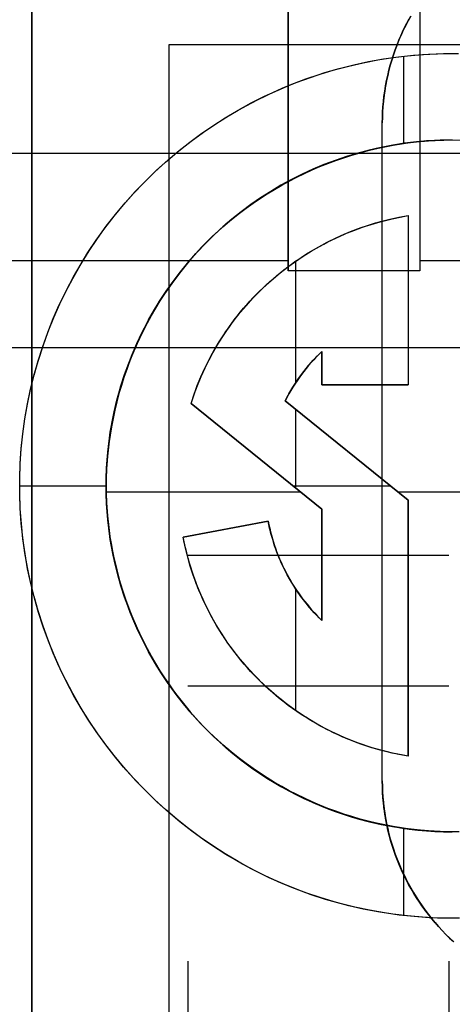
# Model space of a CAD drawing. Header units: millimetres. Extents: x -88 to 88, y -12 to 103.
# Tile 27 of 256: x -62.8 to -62.038, y 7.6 to 9.335. Entities that reach past the tile are written whole.
import ezdxf

# ---------------------------------------------------------------- set-up
doc = ezdxf.new("R2010")
doc.units = ezdxf.units.MM
doc.layers.add('Default', color=7, linetype='Continuous', true_color=0x000000)
doc.layers.add('TOP', color=7, linetype='Continuous', true_color=0xc80000)

msp = doc.modelspace()

# ---------------------------------------------------------------- linework, layer by layer
at = {"layer": 'Default', "color": 254, "true_color": 0xcad1ee}
for points in [[(-62.7782, 6.3184), (-62.7782, 12.4398)], [(-62.7782, 12.4398), (-62.7782, 6.705)], [(-62.7782, 12.4398), (-62.7782, 6.3184)], [(-62.3264, 8.8922), (-62.3264, 11.1225)], [(-62.3264, 8.8922), (-62.3264, 11.1225)], [(-62.3264, 11.1225), (-62.3264, 8.8922)], [(-62.0947, 9.6815), (-62.0947, 8.8922)], [(-62.0947, 9.6815), (-62.0947, 8.8922)], [(-62.0947, 9.6815), (-62.0947, 8.8922)], [(-62.5369, 9.2902), (-62.5369, 4.2102)], [(-62.0035, 9.2902), (-62.5369, 9.2902)], [(-62.0376, 7.7511), (-62.0639, 7.7516), (-62.0902, 7.7529), (-62.1164, 7.7552), (-62.1425, 7.7584), (-62.1685, 7.7625), (-62.1943, 7.7674), (-62.22, 7.7733), (-62.2454, 7.78), (-62.2706, 7.7876), (-62.2955, 7.7961), (-62.3201, 7.8054), (-62.3443, 7.8156), (-62.3682, 7.8266), (-62.3917, 7.8384), (-62.4148, 7.851), (-62.4374, 7.8645), (-62.4596, 7.8786), (-62.4812, 7.8936), (-62.5024, 7.9093), (-62.5229, 7.9257), (-62.5429, 7.9428), (-62.5623, 7.9605), (-62.5811, 7.979), (-62.5992, 7.9981), (-62.6166, 8.0178), (-62.6334, 8.038), (-62.6494, 8.0589), (-62.6647, 8.0803), (-62.6793, 8.1022), (-62.6931, 8.1246), (-62.7061, 8.1474), (-62.7183, 8.1707), (-62.7298, 8.1944), (-62.7403, 8.2185), (-62.7501, 8.2429), (-62.759, 8.2677), (-62.767, 8.2927), (-62.7742, 8.318), (-62.7805, 8.3436), (-62.7859, 8.3693), (-62.7904, 8.3952), (-62.7941, 8.4213), (-62.7968, 8.4474), (-62.7986, 8.4737), (-62.7995, 8.5), (-62.7995, 8.5263), (-62.7986, 8.5526), (-62.7968, 8.5788), (-62.7941, 8.605), (-62.7904, 8.631), (-62.7859, 8.657), (-62.7805, 8.6827), (-62.7742, 8.7082), (-62.767, 8.7335), (-62.759, 8.7586), (-62.7501, 8.7833), (-62.7403, 8.8078), (-62.7298, 8.8319), (-62.7183, 8.8556), (-62.7061, 8.8788), (-62.6931, 8.9017), (-62.6793, 8.9241), (-62.6647, 8.946), (-62.6494, 8.9674), (-62.6334, 8.9882), (-62.6166, 9.0085), (-62.5992, 9.0282), (-62.5811, 9.0473), (-62.5623, 9.0657), (-62.5429, 9.0835), (-62.5229, 9.1006), (-62.5024, 9.117), (-62.4812, 9.1327), (-62.4596, 9.1476), (-62.4374, 9.1618), (-62.4148, 9.1752), (-62.3917, 9.1879), (-62.3682, 9.1997), (-62.3443, 9.2107), (-62.3201, 9.2209), (-62.2955, 9.2302), (-62.2706, 9.2387), (-62.2454, 9.2463), (-62.22, 9.253), (-62.1943, 9.2589), (-62.1685, 9.2638), (-62.1425, 9.2679), (-62.1164, 9.2711), (-62.0902, 9.2733), (-62.0639, 9.2747), (-62.0376, 9.2751)], [(-62.0376, 7.7511), (-62.0639, 7.7516), (-62.0902, 7.7529), (-62.1164, 7.7552), (-62.1425, 7.7584), (-62.1685, 7.7624), (-62.1943, 7.7674), (-62.22, 7.7733), (-62.2454, 7.78), (-62.2706, 7.7876), (-62.2955, 7.7961), (-62.3201, 7.8054), (-62.3443, 7.8156), (-62.3682, 7.8266), (-62.3917, 7.8384), (-62.4148, 7.851), (-62.4374, 7.8644), (-62.4596, 7.8786), (-62.4812, 7.8936), (-62.5024, 7.9093), (-62.5229, 7.9257), (-62.5429, 7.9428), (-62.5623, 7.9605), (-62.5811, 7.979), (-62.5992, 7.9981), (-62.6166, 8.0177), (-62.6334, 8.038), (-62.6494, 8.0589), (-62.6647, 8.0803), (-62.6793, 8.1022), (-62.6931, 8.1246), (-62.7061, 8.1474), (-62.7183, 8.1707), (-62.7298, 8.1944), (-62.7403, 8.2185), (-62.7501, 8.2429), (-62.759, 8.2677), (-62.767, 8.2927), (-62.7742, 8.318), (-62.7805, 8.3436), (-62.7859, 8.3693), (-62.7904, 8.3952), (-62.7941, 8.4213), (-62.7968, 8.4474), (-62.7986, 8.4737), (-62.7995, 8.5), (-62.7995, 8.5263), (-62.7986, 8.5526), (-62.7968, 8.5788), (-62.7941, 8.605), (-62.7904, 8.631), (-62.7859, 8.6569), (-62.7805, 8.6827), (-62.7742, 8.7082), (-62.767, 8.7335), (-62.759, 8.7586), (-62.7501, 8.7833), (-62.7403, 8.8078), (-62.7298, 8.8319), (-62.7183, 8.8556), (-62.7061, 8.8788), (-62.6931, 8.9017), (-62.6793, 8.9241), (-62.6647, 8.946), (-62.6494, 8.9674), (-62.6334, 8.9882), (-62.6166, 9.0085), (-62.5992, 9.0282), (-62.5811, 9.0473), (-62.5623, 9.0657), (-62.5429, 9.0835), (-62.5229, 9.1006), (-62.5024, 9.117), (-62.4812, 9.1327), (-62.4596, 9.1476), (-62.4374, 9.1618), (-62.4148, 9.1752), (-62.3917, 9.1878), (-62.3682, 9.1997), (-62.3443, 9.2107), (-62.3201, 9.2208), (-62.2955, 9.2302), (-62.2706, 9.2386), (-62.2454, 9.2463), (-62.22, 9.253), (-62.1943, 9.2588), (-62.1685, 9.2638), (-62.1425, 9.2679), (-62.1164, 9.271), (-62.0902, 9.2733), (-62.0639, 9.2747), (-62.0376, 9.2751)], [(-62.0249, 7.7512), (-62.0515, 7.7513), (-62.0781, 7.7522), (-62.1046, 7.7541), (-62.131, 7.7569), (-62.1573, 7.7606), (-62.1834, 7.7652), (-62.2094, 7.7708), (-62.2352, 7.7772), (-62.2607, 7.7845), (-62.286, 7.7927), (-62.311, 7.8018), (-62.3356, 7.8118), (-62.3599, 7.8226), (-62.3837, 7.8343), (-62.4072, 7.8468), (-62.4302, 7.86), (-62.4527, 7.8741), (-62.4747, 7.889), (-62.4962, 7.9046), (-62.5172, 7.921), (-62.5375, 7.938), (-62.5573, 7.9558), (-62.5764, 7.9743), (-62.5948, 7.9934), (-62.6126, 8.0131), (-62.6297, 8.0335), (-62.6461, 8.0544), (-62.6617, 8.0759), (-62.6765, 8.0979), (-62.6906, 8.1204), (-62.7039, 8.1434), (-62.7164, 8.1669), (-62.7281, 8.1907), (-62.7389, 8.215), (-62.7488, 8.2396), (-62.7579, 8.2646), (-62.7662, 8.2899), (-62.7735, 8.3154), (-62.78, 8.3412), (-62.7855, 8.3671), (-62.7901, 8.3933), (-62.7938, 8.4196), (-62.7966, 8.446), (-62.7985, 8.4725), (-62.7995, 8.4991), (-62.7995, 8.5256), (-62.7986, 8.5522), (-62.7968, 8.5787), (-62.794, 8.6051), (-62.7904, 8.6314), (-62.7858, 8.6576), (-62.7803, 8.6836), (-62.7739, 8.7094), (-62.7666, 8.7349), (-62.7584, 8.7602), (-62.7494, 8.7852), (-62.7395, 8.8098), (-62.7287, 8.8341), (-62.7171, 8.858), (-62.7047, 8.8815), (-62.6914, 8.9045), (-62.6774, 8.9271), (-62.6626, 8.9491), (-62.647, 8.9706), (-62.6307, 8.9916), (-62.6136, 9.012), (-62.5959, 9.0318), (-62.5775, 9.0509), (-62.5584, 9.0694), (-62.5387, 9.0872), (-62.5184, 9.1043), (-62.4975, 9.1207), (-62.476, 9.1364), (-62.454, 9.1513), (-62.4315, 9.1654), (-62.4085, 9.1788), (-62.3851, 9.1913), (-62.3612, 9.203), (-62.337, 9.2138), (-62.3124, 9.2239), (-62.2875, 9.233), (-62.2622, 9.2413), (-62.2367, 9.2487), (-62.2109, 9.2552), (-62.185, 9.2607), (-62.1588, 9.2654), (-62.1325, 9.2692), (-62.1061, 9.272), (-62.0796, 9.274), (-62.053, 9.275), (-62.0265, 9.275)], [(-62.1231, 9.1165), (-62.1231, 9.2703)], [(-62.0376, 9.1227), (-62.0527, 9.1225), (-62.0678, 9.1219), (-62.0829, 9.1209), (-62.0978, 9.1196), (-62.1128, 9.1179), (-62.1276, 9.1158), (-62.1424, 9.1134), (-62.1571, 9.1106), (-62.1718, 9.1074), (-62.1863, 9.1039), (-62.2007, 9.1001), (-62.2151, 9.0959), (-62.2293, 9.0914), (-62.2434, 9.0865), (-62.2573, 9.0813), (-62.2712, 9.0757), (-62.2849, 9.0698), (-62.2984, 9.0636), (-62.3118, 9.0571), (-62.325, 9.0502), (-62.3381, 9.0431), (-62.351, 9.0356), (-62.3637, 9.0278), (-62.3762, 9.0197), (-62.3885, 9.0113), (-62.4006, 9.0026), (-62.4125, 8.9936), (-62.4242, 8.9843), (-62.4357, 8.9747), (-62.4469, 8.9648), (-62.4579, 8.9546), (-62.4687, 8.9442), (-62.4791, 8.9335), (-62.4894, 8.9225), (-62.4993, 8.9112), (-62.5089, 8.8998), (-62.5182, 8.8881), (-62.5272, 8.8762), (-62.5359, 8.864), (-62.5444, 8.8517), (-62.5525, 8.8391), (-62.5603, 8.8264), (-62.5677, 8.8134), (-62.5749, 8.8003), (-62.5818, 8.7871), (-62.5883, 8.7736), (-62.5945, 8.76), (-62.6004, 8.7463), (-62.6059, 8.7324), (-62.6111, 8.7184), (-62.616, 8.7043), (-62.6205, 8.6901), (-62.6247, 8.6757), (-62.6285, 8.6613), (-62.632, 8.6467), (-62.6351, 8.6321), (-62.6379, 8.6174), (-62.6403, 8.6027), (-62.6424, 8.5878), (-62.6441, 8.573), (-62.6454, 8.5581), (-62.6464, 8.5431), (-62.647, 8.5281), (-62.6472, 8.5131), (-62.647, 8.4981), (-62.6465, 8.4832), (-62.6456, 8.4682), (-62.6443, 8.4533), (-62.6426, 8.4384), (-62.6405, 8.4236), (-62.6381, 8.4089), (-62.6354, 8.3942), (-62.6322, 8.3796), (-62.6287, 8.3651), (-62.6249, 8.3507), (-62.6207, 8.3364), (-62.6162, 8.3221), (-62.6113, 8.308), (-62.6061, 8.294), (-62.6005, 8.2802), (-62.5946, 8.2665), (-62.5884, 8.2529), (-62.5819, 8.2395), (-62.575, 8.2262), (-62.5678, 8.2131), (-62.5603, 8.2002), (-62.5525, 8.1874), (-62.5444, 8.1749), (-62.5359, 8.1625), (-62.5272, 8.1503), (-62.5182, 8.1384), (-62.5089, 8.1267), (-62.4992, 8.1152), (-62.4893, 8.1039), (-62.4791, 8.0929), (-62.4687, 8.0821), (-62.4579, 8.0716), (-62.4469, 8.0613), (-62.4357, 8.0514), (-62.4243, 8.0418), (-62.4127, 8.0325), (-62.4008, 8.0234), (-62.3887, 8.0147), (-62.3764, 8.0063), (-62.364, 7.9982), (-62.3513, 7.9904), (-62.3385, 7.9829), (-62.3255, 7.9757), (-62.3123, 7.9689), (-62.2989, 7.9624), (-62.2854, 7.9562), (-62.2718, 7.9503), (-62.258, 7.9448), (-62.244, 7.9396), (-62.2299, 7.9347), (-62.2157, 7.9302), (-62.2014, 7.926), (-62.187, 7.9222), (-62.1724, 7.9187), (-62.1578, 7.9156), (-62.143, 7.9128), (-62.1282, 7.9104), (-62.1133, 7.9083), (-62.0983, 7.9066), (-62.0832, 7.9053), (-62.0681, 7.9043), (-62.0529, 7.9037), (-62.0376, 7.9035)], [(-62.0376, 7.9035), (-62.0526, 7.9037), (-62.0675, 7.9043), (-62.0824, 7.9052), (-62.0973, 7.9066), (-62.1122, 7.9083), (-62.127, 7.9103), (-62.1417, 7.9128), (-62.1564, 7.9156), (-62.171, 7.9187), (-62.1856, 7.9222), (-62.2, 7.9261), (-62.2144, 7.9303), (-62.2286, 7.9348), (-62.2428, 7.9397), (-62.2568, 7.9449), (-62.2707, 7.9505), (-62.2844, 7.9564), (-62.298, 7.9626), (-62.3115, 7.9691), (-62.3248, 7.976), (-62.3379, 7.9832), (-62.3508, 7.9907), (-62.3636, 7.9985), (-62.3761, 8.0066), (-62.3885, 8.015), (-62.4007, 8.0237), (-62.4126, 8.0327), (-62.4243, 8.042), (-62.4358, 8.0516), (-62.447, 8.0615), (-62.4579, 8.0716), (-62.4687, 8.0821), (-62.4791, 8.0928), (-62.4893, 8.1038), (-62.4991, 8.115), (-62.5087, 8.1264), (-62.518, 8.1382), (-62.527, 8.1501), (-62.5358, 8.1622), (-62.5442, 8.1746), (-62.5523, 8.1872), (-62.5601, 8.1999), (-62.5676, 8.2129), (-62.5747, 8.226), (-62.5816, 8.2393), (-62.5881, 8.2527), (-62.5944, 8.2663), (-62.6003, 8.2801), (-62.6058, 8.294), (-62.611, 8.308), (-62.6159, 8.3221), (-62.6205, 8.3364), (-62.6247, 8.3507), (-62.6285, 8.3652), (-62.632, 8.3797), (-62.6352, 8.3943), (-62.638, 8.409), (-62.6404, 8.4237), (-62.6425, 8.4386), (-62.6442, 8.4534), (-62.6455, 8.4683), (-62.6464, 8.4832), (-62.647, 8.4982), (-62.6472, 8.5131), (-62.647, 8.5281), (-62.6464, 8.543), (-62.6455, 8.5579), (-62.6442, 8.5728), (-62.6425, 8.5877), (-62.6404, 8.6025), (-62.638, 8.6172), (-62.6352, 8.6319), (-62.632, 8.6465), (-62.6285, 8.6611), (-62.6247, 8.6755), (-62.6205, 8.6899), (-62.6159, 8.7041), (-62.611, 8.7183), (-62.6058, 8.7323), (-62.6003, 8.7462), (-62.5944, 8.7599), (-62.5881, 8.7735), (-62.5816, 8.787), (-62.5747, 8.8003), (-62.5676, 8.8134), (-62.5601, 8.8263), (-62.5523, 8.8391), (-62.5442, 8.8517), (-62.5358, 8.864), (-62.527, 8.8762), (-62.518, 8.8881), (-62.5087, 8.8998), (-62.4991, 8.9113), (-62.4893, 8.9225), (-62.4791, 8.9335), (-62.4687, 8.9442), (-62.4579, 8.9546), (-62.447, 8.9648), (-62.4358, 8.9747), (-62.4243, 8.9842), (-62.4126, 8.9935), (-62.4007, 9.0026), (-62.3885, 9.0113), (-62.3761, 9.0197), (-62.3636, 9.0278), (-62.3508, 9.0356), (-62.3379, 9.0431), (-62.3248, 9.0503), (-62.3115, 9.0571), (-62.298, 9.0637), (-62.2844, 9.0699), (-62.2707, 9.0758), (-62.2568, 9.0813), (-62.2428, 9.0865), (-62.2286, 9.0914), (-62.2144, 9.096), (-62.2, 9.1002), (-62.1856, 9.104), (-62.171, 9.1075), (-62.1564, 9.1107), (-62.1417, 9.1135), (-62.127, 9.1159), (-62.1122, 9.118), (-62.0973, 9.1197), (-62.0824, 9.121), (-62.0675, 9.122), (-62.0526, 9.1225), (-62.0376, 9.1227)], [(-62.0257, 7.9036), (-62.0469, 7.9036), (-62.068, 7.9043), (-62.0891, 7.9057), (-62.1102, 7.9079), (-62.1312, 7.9108), (-62.152, 7.9144), (-62.1728, 7.9187), (-62.1933, 7.9237), (-62.2137, 7.9295), (-62.2338, 7.936), (-62.2538, 7.9431), (-62.2734, 7.951), (-62.2928, 7.9595), (-62.3119, 7.9687), (-62.3306, 7.9786), (-62.349, 7.9891), (-62.367, 8.0002), (-62.3846, 8.0119), (-62.4018, 8.0243), (-62.4186, 8.0372), (-62.4349, 8.0507), (-62.4507, 8.0648), (-62.466, 8.0794), (-62.4808, 8.0946), (-62.4951, 8.1102), (-62.5088, 8.1263), (-62.5219, 8.1429), (-62.5345, 8.16), (-62.5465, 8.1774), (-62.5578, 8.1953), (-62.5685, 8.2136), (-62.5786, 8.2322), (-62.588, 8.2511), (-62.5968, 8.2704), (-62.6049, 8.29), (-62.6123, 8.3098), (-62.619, 8.3299), (-62.625, 8.3502), (-62.6303, 8.3707), (-62.6349, 8.3913), (-62.6388, 8.4121), (-62.6419, 8.4331), (-62.6443, 8.4541), (-62.646, 8.4752), (-62.647, 8.4964), (-62.6472, 8.5175), (-62.6467, 8.5387), (-62.6454, 8.5598), (-62.6434, 8.5809), (-62.6407, 8.6019), (-62.6373, 8.6228), (-62.6331, 8.6435), (-62.6282, 8.6641), (-62.6226, 8.6846), (-62.6163, 8.7048), (-62.6093, 8.7248), (-62.6016, 8.7445), (-62.5932, 8.7639), (-62.5842, 8.7831), (-62.5745, 8.8019), (-62.5641, 8.8203), (-62.5532, 8.8384), (-62.5415, 8.8561), (-62.5293, 8.8734), (-62.5165, 8.8903), (-62.5031, 8.9067), (-62.4892, 8.9226), (-62.4747, 8.9381), (-62.4597, 8.953), (-62.4442, 8.9674), (-62.4281, 8.9812), (-62.4116, 8.9945), (-62.3947, 9.0072), (-62.3773, 9.0193), (-62.3596, 9.0308), (-62.3414, 9.0416), (-62.3229, 9.0519), (-62.304, 9.0615), (-62.2848, 9.0704), (-62.2653, 9.0786), (-62.2455, 9.0862), (-62.2255, 9.0931), (-62.2052, 9.0992), (-62.1848, 9.1047), (-62.1641, 9.1095), (-62.1434, 9.1135), (-62.1225, 9.1168), (-62.1014, 9.1194), (-62.0803, 9.1212), (-62.0592, 9.1223), (-62.038, 9.1227), (-62.0169, 9.1224)], [(-62.0376, 9.1227), (-62.0587, 9.1224), (-62.0797, 9.1213), (-62.1006, 9.1195), (-62.1215, 9.1169), (-62.1423, 9.1137), (-62.163, 9.1097), (-62.1835, 9.105), (-62.2038, 9.0996), (-62.224, 9.0935), (-62.2439, 9.0868), (-62.2636, 9.0793), (-62.283, 9.0712), (-62.3021, 9.0624), (-62.3209, 9.0529), (-62.3394, 9.0428), (-62.3575, 9.0321), (-62.3752, 9.0207), (-62.3925, 9.0088), (-62.4094, 8.9962), (-62.4259, 8.9831), (-62.4419, 8.9694), (-62.4574, 8.9552), (-62.4724, 8.9404), (-62.4869, 8.9252), (-62.5008, 8.9094), (-62.5142, 8.8932), (-62.5271, 8.8765), (-62.5393, 8.8594), (-62.551, 8.8419), (-62.562, 8.824), (-62.5724, 8.8057), (-62.5822, 8.7871), (-62.5913, 8.7681), (-62.5998, 8.7488), (-62.6076, 8.7293), (-62.6147, 8.7095), (-62.6212, 8.6895), (-62.6269, 8.6692), (-62.6319, 8.6488), (-62.6363, 8.6282), (-62.6399, 8.6075), (-62.6428, 8.5866), (-62.6449, 8.5657), (-62.6464, 8.5447), (-62.6471, 8.5237), (-62.6471, 8.5026), (-62.6464, 8.4816), (-62.6449, 8.4606), (-62.6428, 8.4396), (-62.6399, 8.4188), (-62.6363, 8.3981), (-62.6319, 8.3775), (-62.6269, 8.357), (-62.6212, 8.3368), (-62.6147, 8.3168), (-62.6076, 8.297), (-62.5998, 8.2774), (-62.5913, 8.2582), (-62.5822, 8.2392), (-62.5724, 8.2206), (-62.562, 8.2023), (-62.551, 8.1844), (-62.5393, 8.1668), (-62.5271, 8.1497), (-62.5142, 8.133), (-62.5008, 8.1168), (-62.4869, 8.1011), (-62.4724, 8.0858), (-62.4574, 8.0711), (-62.4419, 8.0568), (-62.4259, 8.0432), (-62.4094, 8.03), (-62.3925, 8.0175), (-62.3752, 8.0055), (-62.3575, 7.9942), (-62.3394, 7.9835), (-62.3209, 7.9734), (-62.3021, 7.9639), (-62.283, 7.9551), (-62.2636, 7.947), (-62.2439, 7.9395), (-62.224, 7.9327), (-62.2038, 7.9266), (-62.1835, 7.9212), (-62.163, 7.9166), (-62.1423, 7.9126), (-62.1215, 7.9093), (-62.1006, 7.9068), (-62.0797, 7.905), (-62.0587, 7.9039), (-62.0376, 7.9035)], [(-62.0376, 7.9035), (-62.0587, 7.9039), (-62.0797, 7.905), (-62.1006, 7.9068), (-62.1215, 7.9093), (-62.1423, 7.9126), (-62.163, 7.9166), (-62.1835, 7.9212), (-62.2038, 7.9266), (-62.224, 7.9327), (-62.2439, 7.9395), (-62.2636, 7.947), (-62.283, 7.9551), (-62.3021, 7.9639), (-62.3209, 7.9734), (-62.3394, 7.9835), (-62.3575, 7.9942), (-62.3752, 8.0055), (-62.3925, 8.0175), (-62.4094, 8.03), (-62.4259, 8.0432), (-62.4419, 8.0568), (-62.4574, 8.0711), (-62.4724, 8.0858), (-62.4869, 8.1011), (-62.5008, 8.1168), (-62.5142, 8.1331), (-62.5271, 8.1497), (-62.5393, 8.1668), (-62.551, 8.1844), (-62.562, 8.2023), (-62.5724, 8.2206), (-62.5822, 8.2392), (-62.5913, 8.2582), (-62.5998, 8.2774), (-62.6076, 8.297), (-62.6147, 8.3168), (-62.6212, 8.3368), (-62.6269, 8.3571), (-62.6319, 8.3775), (-62.6363, 8.3981), (-62.6399, 8.4188), (-62.6428, 8.4397), (-62.6449, 8.4606), (-62.6464, 8.4816), (-62.6471, 8.5026), (-62.6471, 8.5237), (-62.6464, 8.5447), (-62.6449, 8.5657), (-62.6428, 8.5866), (-62.6399, 8.6075), (-62.6363, 8.6282), (-62.6319, 8.6488), (-62.6269, 8.6692), (-62.6212, 8.6895), (-62.6147, 8.7095), (-62.6076, 8.7293), (-62.5998, 8.7488), (-62.5913, 8.7681), (-62.5822, 8.7871), (-62.5724, 8.8057), (-62.562, 8.824), (-62.551, 8.8419), (-62.5393, 8.8594), (-62.5271, 8.8765), (-62.5142, 8.8932), (-62.5008, 8.9094), (-62.4869, 8.9252), (-62.4724, 8.9405), (-62.4574, 8.9552), (-62.4419, 8.9694), (-62.4259, 8.9831), (-62.4094, 8.9962), (-62.3925, 9.0088), (-62.3752, 9.0207), (-62.3575, 9.0321), (-62.3394, 9.0428), (-62.3209, 9.0529), (-62.3021, 9.0624), (-62.283, 9.0712), (-62.2636, 9.0793), (-62.2439, 9.0868), (-62.224, 9.0935), (-62.2038, 9.0996), (-62.1835, 9.105), (-62.163, 9.1097), (-62.1423, 9.1137), (-62.1215, 9.1169), (-62.1006, 9.1195), (-62.0797, 9.1213), (-62.0587, 9.1224), (-62.0376, 9.1227)], [(-63.0703, 9.0997), (-61.4701, 9.0997)], [(-62.4978, 8.6584), (-62.4923, 8.6745), (-62.4864, 8.6903), (-62.48, 8.7057), (-62.4731, 8.7209), (-62.4657, 8.7357), (-62.4579, 8.7502), (-62.4495, 8.7644), (-62.4407, 8.7783), (-62.4362, 8.7851), (-62.4314, 8.7919), (-62.4265, 8.7986), (-62.4215, 8.8053), (-62.4111, 8.8184), (-62.4002, 8.8312), (-62.3889, 8.8437), (-62.3773, 8.8556), (-62.3654, 8.8672), (-62.3533, 8.8781), (-62.3472, 8.8834), (-62.3409, 8.8886), (-62.3346, 8.8937), (-62.3281, 8.8987), (-62.3215, 8.9035), (-62.3149, 8.9083), (-62.3081, 8.9129), (-62.3013, 8.9175), (-62.2943, 8.9219), (-62.2873, 8.9262), (-62.2729, 8.9345), (-62.2581, 8.9424), (-62.2429, 8.9499), (-62.2275, 8.9568), (-62.2198, 8.96), (-62.2121, 8.9631), (-62.2043, 8.9661), (-62.1966, 8.9688), (-62.1888, 8.9715), (-62.1809, 8.974), (-62.173, 8.9764), (-62.165, 8.9786), (-62.1488, 8.9827), (-62.1321, 8.9863), (-62.1151, 8.9895)], [(-62.4978, 8.6584), (-62.4922, 8.6749), (-62.4863, 8.6908), (-62.4799, 8.7062), (-62.4765, 8.7138), (-62.473, 8.7213), (-62.4694, 8.7287), (-62.4657, 8.7361), (-62.4618, 8.7434), (-62.4578, 8.7506), (-62.4536, 8.7578), (-62.4493, 8.765), (-62.4402, 8.7792), (-62.4307, 8.7931), (-62.4207, 8.8067), (-62.4104, 8.8197), (-62.4051, 8.8261), (-62.3997, 8.8323), (-62.3943, 8.8384), (-62.3887, 8.8445), (-62.383, 8.8504), (-62.3773, 8.8561), (-62.3714, 8.8618), (-62.3655, 8.8674), (-62.3594, 8.8728), (-62.3533, 8.8781), (-62.3407, 8.8885), (-62.3276, 8.8987), (-62.3141, 8.9084), (-62.3002, 8.9178), (-62.2859, 8.9267), (-62.2714, 8.9351), (-62.2641, 8.9391), (-62.2567, 8.943), (-62.2493, 8.9467), (-62.2419, 8.9503), (-62.2269, 8.957), (-62.2116, 8.9631), (-62.1962, 8.9688), (-62.1804, 8.974), (-62.1645, 8.9786), (-62.1482, 8.9828), (-62.1318, 8.9864), (-62.1151, 8.9895)], [(-62.4978, 8.6584), (-62.4925, 8.6742), (-62.4867, 8.6898), (-62.4803, 8.7052), (-62.4735, 8.7203), (-62.4661, 8.7352), (-62.4581, 8.7499), (-62.4497, 8.7643), (-62.4408, 8.7783), (-62.4314, 8.7921), (-62.4216, 8.8055), (-62.4113, 8.8185), (-62.4005, 8.8312), (-62.3893, 8.8436), (-62.3777, 8.8555), (-62.3657, 8.867), (-62.3533, 8.8781), (-62.3405, 8.8888), (-62.3274, 8.899), (-62.3139, 8.9088), (-62.3001, 8.9181), (-62.286, 8.9269), (-62.2716, 8.9352), (-62.2569, 8.943), (-62.2419, 8.9503), (-62.2267, 8.9571), (-62.2113, 8.9634), (-62.1957, 8.9691), (-62.1799, 8.9743), (-62.1639, 8.9789), (-62.1477, 8.983), (-62.1315, 8.9865), (-62.1151, 8.9895)], [(-62.1151, 8.9895), (-62.1151, 8.6909)], [(-62.1151, 8.9895), (-62.1151, 8.6909)], [(-62.1151, 8.9895), (-62.1151, 8.6909)], [(-69.0012, 8.9103), (-62.3264, 8.9103)], [(-62.3134, 8.6948), (-62.3134, 8.9089)], [(-62.0947, 8.9103), (-52.4912, 8.9103)], [(-62.0947, 8.8922), (-62.3264, 8.8922)], [(-62.0947, 8.8922), (-62.3264, 8.8922)], [(-62.0947, 8.8922), (-62.3264, 8.8922)], [(-69.0012, 8.7568), (-52.4912, 8.7568)], [(-62.2675, 8.7502), (-62.2723, 8.7453), (-62.2771, 8.7404), (-62.2817, 8.7354), (-62.2862, 8.7304), (-62.2906, 8.7252), (-62.2949, 8.72), (-62.2991, 8.7147), (-62.3032, 8.7093), (-62.3071, 8.7038), (-62.311, 8.6982), (-62.3147, 8.6926), (-62.3183, 8.6869), (-62.3219, 8.6811), (-62.3253, 8.6752), (-62.3286, 8.6692), (-62.3317, 8.6632)], [(-62.3317, 8.6632), (-62.3286, 8.6692), (-62.3253, 8.6751), (-62.3219, 8.681), (-62.3184, 8.6868), (-62.3148, 8.6926), (-62.311, 8.6982), (-62.3072, 8.7038), (-62.3032, 8.7093), (-62.2991, 8.7147), (-62.2949, 8.7201), (-62.2906, 8.7253), (-62.2862, 8.7305), (-62.2817, 8.7355), (-62.277, 8.7405), (-62.2723, 8.7454), (-62.2675, 8.7502)], [(-62.3317, 8.6632), (-62.3267, 8.6728), (-62.3212, 8.6822), (-62.3155, 8.6914), (-62.3095, 8.7005), (-62.3032, 8.7093), (-62.2966, 8.7179), (-62.2897, 8.7264), (-62.2826, 8.7345), (-62.2752, 8.7425), (-62.2675, 8.7502)], [(-62.2675, 8.6909), (-62.2675, 8.7502)], [(-62.2675, 8.7502), (-62.2675, 8.6909)], [(-62.2675, 8.7502), (-62.2675, 8.6909)], [(-62.1151, 8.6909), (-62.2675, 8.6909)], [(-62.1151, 8.6909), (-62.2675, 8.6909)], [(-62.2675, 8.6909), (-62.1151, 8.6909)], [(-62.4978, 8.6584), (-62.2675, 8.4719)], [(-62.2675, 8.4719), (-62.4978, 8.6584)], [(-62.2675, 8.4719), (-62.4978, 8.6584)], [(-62.1151, 8.4877), (-62.3317, 8.6632)], [(-62.3317, 8.6632), (-62.1151, 8.4877)], [(-62.1151, 8.4877), (-62.3317, 8.6632)], [(-62.3134, 8.5091), (-62.3134, 8.6483)], [(-62.7996, 8.5131), (-62.6472, 8.5131)], [(-62.6471, 8.5028), (-62.3056, 8.5028)], [(-62.3184, 8.5131), (-62.1465, 8.5131)], [(-62.1337, 8.5028), (-61.9881, 8.5028)], [(-62.1151, 8.4877), (-62.1151, 8.0368)], [(-62.1151, 8.0368), (-62.1151, 8.4877)], [(-62.1151, 8.4877), (-62.1151, 8.0368)], [(-62.2675, 8.2761), (-62.2675, 8.4719)], [(-62.2675, 8.4719), (-62.2675, 8.2761)], [(-62.2675, 8.4719), (-62.2675, 8.2761)], [(-62.5116, 8.4225), (-62.3619, 8.4511)], [(-62.5116, 8.4225), (-62.3619, 8.4511)], [(-62.3619, 8.4511), (-62.5116, 8.4225)], [(-62.3619, 8.4511), (-62.3606, 8.4447), (-62.3592, 8.4384), (-62.3577, 8.4322), (-62.3561, 8.426), (-62.3544, 8.4199), (-62.3525, 8.4138), (-62.3506, 8.4078), (-62.3486, 8.4018), (-62.3464, 8.3959), (-62.3441, 8.3901), (-62.3418, 8.3843), (-62.3393, 8.3786), (-62.3367, 8.3729), (-62.3341, 8.3673), (-62.3313, 8.3617), (-62.3284, 8.3562), (-62.3254, 8.3508), (-62.3222, 8.3454), (-62.319, 8.3401), (-62.3157, 8.3348), (-62.3123, 8.3296), (-62.3087, 8.3245), (-62.3051, 8.3194), (-62.3013, 8.3143), (-62.2975, 8.3093), (-62.2935, 8.3044), (-62.2894, 8.2996), (-62.2853, 8.2947), (-62.281, 8.29), (-62.2766, 8.2853), (-62.2721, 8.2807), (-62.2675, 8.2761)], [(-62.2675, 8.2761), (-62.272, 8.2805), (-62.2764, 8.2851), (-62.2807, 8.2897), (-62.2849, 8.2944), (-62.289, 8.2991), (-62.2931, 8.304), (-62.297, 8.3089), (-62.3009, 8.3139), (-62.3046, 8.319), (-62.3083, 8.3241), (-62.3118, 8.3293), (-62.3153, 8.3346), (-62.3186, 8.34), (-62.3219, 8.3454), (-62.325, 8.3508), (-62.3281, 8.3564), (-62.331, 8.362), (-62.3339, 8.3676), (-62.3366, 8.3733), (-62.3392, 8.379), (-62.3418, 8.3848), (-62.3442, 8.3906), (-62.3465, 8.3965), (-62.3486, 8.4024), (-62.3507, 8.4084), (-62.3527, 8.4144), (-62.3545, 8.4204), (-62.3562, 8.4265), (-62.3578, 8.4326), (-62.3593, 8.4388), (-62.3607, 8.4449), (-62.3619, 8.4511)], [(-62.2675, 8.2761), (-62.2754, 8.284), (-62.2831, 8.2923), (-62.2904, 8.3007), (-62.2975, 8.3094), (-62.3043, 8.3184), (-62.3107, 8.3276), (-62.3169, 8.3369), (-62.3227, 8.3465), (-62.3282, 8.3563), (-62.3334, 8.3663), (-62.3382, 8.3764), (-62.3427, 8.3867), (-62.3468, 8.3971), (-62.3505, 8.4077), (-62.3539, 8.4184), (-62.357, 8.4292), (-62.3596, 8.4401), (-62.3619, 8.4511)], [(-62.1151, 8.0368), (-62.1244, 8.0385), (-62.1336, 8.0403), (-62.1428, 8.0422), (-62.1519, 8.0444), (-62.1609, 8.0467), (-62.1698, 8.0491), (-62.1786, 8.0517), (-62.1874, 8.0545), (-62.196, 8.0574), (-62.2047, 8.0604), (-62.2132, 8.0637), (-62.2216, 8.067), (-62.23, 8.0706), (-62.2383, 8.0742), (-62.2465, 8.0781), (-62.2546, 8.0821), (-62.2627, 8.0862), (-62.2707, 8.0905), (-62.2786, 8.095), (-62.2864, 8.0996), (-62.2941, 8.1044), (-62.3018, 8.1093), (-62.3094, 8.1144), (-62.3169, 8.1197), (-62.3243, 8.1251), (-62.3318, 8.1308), (-62.3392, 8.1366), (-62.3466, 8.1426), (-62.3608, 8.1549), (-62.3676, 8.161), (-62.3741, 8.1672), (-62.3804, 8.1734), (-62.3867, 8.1797), (-62.3928, 8.1862), (-62.3988, 8.1929), (-62.4047, 8.1997), (-62.4105, 8.2066), (-62.4162, 8.2137), (-62.4218, 8.221), (-62.4273, 8.2285), (-62.4327, 8.2362), (-62.4381, 8.2441), (-62.4434, 8.2522), (-62.4534, 8.2684), (-62.4581, 8.2764), (-62.4625, 8.2843), (-62.4667, 8.2921), (-62.4707, 8.3), (-62.4746, 8.3081), (-62.4783, 8.3162), (-62.4819, 8.3245), (-62.4853, 8.3328), (-62.4886, 8.3413), (-62.4918, 8.3499), (-62.4948, 8.3586), (-62.4976, 8.3674), (-62.5003, 8.3763), (-62.5029, 8.3853), (-62.5053, 8.3944), (-62.5075, 8.4037), (-62.5116, 8.4225)], [(-62.1151, 8.0368), (-62.134, 8.0403), (-62.1433, 8.0423), (-62.1525, 8.0445), (-62.1616, 8.0468), (-62.1706, 8.0492), (-62.1794, 8.0518), (-62.1882, 8.0546), (-62.1969, 8.0575), (-62.2054, 8.0606), (-62.2139, 8.0638), (-62.2222, 8.0671), (-62.2305, 8.0706), (-62.2386, 8.0743), (-62.2467, 8.0781), (-62.2546, 8.0821), (-62.2626, 8.0863), (-62.2707, 8.0907), (-62.2872, 8.1003), (-62.2954, 8.1053), (-62.3035, 8.1105), (-62.3114, 8.1157), (-62.319, 8.121), (-62.3264, 8.1264), (-62.3336, 8.1319), (-62.3407, 8.1375), (-62.3477, 8.1432), (-62.3545, 8.149), (-62.3612, 8.155), (-62.3677, 8.161), (-62.3741, 8.1672), (-62.3804, 8.1735), (-62.3868, 8.1802), (-62.3994, 8.194), (-62.4056, 8.2012), (-62.4117, 8.2084), (-62.4175, 8.2157), (-62.4232, 8.2231), (-62.4286, 8.2304), (-62.4339, 8.2379), (-62.4391, 8.2454), (-62.4441, 8.253), (-62.4489, 8.2607), (-62.4536, 8.2685), (-62.4581, 8.2763), (-62.4625, 8.2842), (-62.4667, 8.2923), (-62.4708, 8.3004), (-62.4747, 8.3086), (-62.4784, 8.3168), (-62.482, 8.3252), (-62.4855, 8.3336), (-62.4888, 8.3421), (-62.4919, 8.3507), (-62.4949, 8.3594), (-62.4978, 8.3682), (-62.5005, 8.377), (-62.503, 8.3859), (-62.5054, 8.3949), (-62.5076, 8.404), (-62.5097, 8.4132), (-62.5116, 8.4225)], [(-62.1151, 8.0368), (-62.1317, 8.0398), (-62.1481, 8.0433), (-62.1644, 8.0475), (-62.1806, 8.0522), (-62.1966, 8.0575), (-62.2123, 8.0633), (-62.2279, 8.0696), (-62.2433, 8.0765), (-62.2584, 8.084), (-62.2732, 8.0919), (-62.2877, 8.1004), (-62.302, 8.1094), (-62.3159, 8.1188), (-62.3295, 8.1288), (-62.3427, 8.1392), (-62.3555, 8.1501), (-62.368, 8.1614), (-62.3801, 8.1731), (-62.3917, 8.1852), (-62.4029, 8.1978), (-62.4137, 8.2107), (-62.424, 8.224), (-62.4339, 8.2377), (-62.4432, 8.2517), (-62.4521, 8.266), (-62.4605, 8.2806), (-62.4683, 8.2954), (-62.4757, 8.3106), (-62.4825, 8.326), (-62.4887, 8.3416), (-62.4944, 8.3574), (-62.4996, 8.3735), (-62.5041, 8.3897), (-62.5082, 8.406), (-62.5116, 8.4225)], [(-62.5035, 8.3908), (-62.0435, 8.3908)], [(-62.3134, 8.1171), (-62.3134, 8.3317)], [(-62.5035, 8.1609), (-62.0435, 8.1609)], [(-62.1231, 7.7559), (-62.1231, 7.9098)], [(-62.5035, 7.6756), (-62.5035, 6.8707)], [(-62.0435, 7.6756), (-62.0435, 6.8707)]]:
    msp.add_lwpolyline(points, dxfattribs=at)
at = {"layer": 'Default', "color": 254, "true_color": 0xcad1ee, "extrusion": (1, 0, 0)}
for points in [[(11.6783, 0.2116), (5.1033, -2.9631)], [(5.1033, -2.9631), (11.6783, 0.2116)], [(5.1033, -2.9631), (11.6783, 0.2116)], [(4.7957, -2.7229), (11.5261, 0.5268)], [(4.7957, -2.7229), (11.5261, 0.5268)], [(11.5261, 0.5268), (4.7957, -2.7229)], [(5.6024, -2.9), (9.2902, -2.5124)], [(5.6024, -2.9), (9.2902, -2.5124)], [(9.2868, 8.2572), (9.2868, 8.308)], [(8.8922, 8.2572), (8.8922, 8.308)], [(8.8922, 8.308), (8.8922, 8.2572)], [(8.8922, 8.308), (8.8922, 8.2572)], [(8.8402, 7.8), (8.8402, 7.8762)], [(8.7205, 7.8), (8.7205, 7.8762)], [(8.6909, 7.8), (8.6909, 7.8762)], [(8.6632, 7.8762), (8.6632, 7.8)], [(8.5755, 7.8), (8.5755, 7.8762)], [(8.5652, 7.8762), (8.5652, 7.8)], [(8.5131, 7.8762), (8.5131, 7.8)], [(8.4368, 7.8), (8.4368, 7.8762)], [(8.374, 7.8), (8.374, 7.8762)], [(8.2623, 7.8), (8.2623, 7.8762)], [(8.1268, -1.5032), (8.1268, -1.1146)], [(8.1266, -1.5033), (8.1266, -1.1147)], [(7.9035, 7.8762), (7.9035, 7.8)], [(7.7511, 7.8762), (7.7511, 7.8)]]:
    msp.add_lwpolyline(points, dxfattribs=at)
at = {"layer": 'Default', "color": 254, "true_color": 0xcad1ee, "extrusion": (0, 1, 0)}
for points in [[(62.1151, 7.8), (62.1151, 7.8762)], [(62.2675, 7.8762), (62.2675, 7.8)], [(62.1151, 7.8), (62.1151, 7.8762)]]:
    msp.add_lwpolyline(points, dxfattribs=at)
at = {"layer": 'Default', "color": 254, "true_color": 0xcad1ee, "extrusion": (4.84954e-16, 1, -1.77604e-08)}
msp.add_lwpolyline([(62.2675, 7.8762), (62.2675, 7.8)], dxfattribs=at)
at = {"layer": 'Default', "color": 254, "true_color": 0xcad1ee, "extrusion": (1, 6.64203e-16, 1.61597e-08)}
msp.add_lwpolyline([(8.6909, 7.8), (8.6909, 7.8762)], dxfattribs=at)
at = {"layer": 'Default', "color": 254, "true_color": 0xcad1ee, "extrusion": (1, -9.35101e-17, 5.49636e-09)}
msp.add_lwpolyline([(8.6584, 7.8), (8.6584, 7.8762)], dxfattribs=at)
at = {"layer": 'Default', "color": 254, "true_color": 0xcad1ee, "extrusion": (4.11632e-16, 1, -1.99607e-08)}
msp.add_lwpolyline([(62.1151, 7.8), (62.1151, 7.8762)], dxfattribs=at)
at = {"layer": 'Default', "color": 254, "true_color": 0xcad1ee, "extrusion": (1, 2.99958e-16, 1.56661e-08)}
msp.add_lwpolyline([(8.4719, 7.8762), (8.4719, 7.8)], dxfattribs=at)
at = {"layer": 'Default', "color": 254, "true_color": 0xcad1ee, "extrusion": (1, 2.79801e-17, 4.15658e-09)}
msp.add_lwpolyline([(8.4511, 7.8762), (8.4511, 7.8)], dxfattribs=at)
at = {"layer": 'Default', "color": 254, "true_color": 0xcad1ee, "extrusion": (1, 9.1685e-17, 8.39895e-09)}
msp.add_lwpolyline([(8.4225, 7.8), (8.4225, 7.8762)], dxfattribs=at)
at = {"layer": 'Default', "color": 254, "true_color": 0xcad1ee, "extrusion": (1, 2.64261e-16, 1.28974e-08)}
msp.add_lwpolyline([(8.2761, 7.8762), (8.2761, 7.8)], dxfattribs=at)
at = {"layer": 'TOP', "color": 254, "true_color": 0xcad1ee}
for points in [[(-62.1147, 9.3348), (-62.119, 9.3266), (-62.1231, 9.3183), (-62.1271, 9.3099), (-62.1308, 9.3014), (-62.1343, 9.2927), (-62.1377, 9.284), (-62.1408, 9.2752), (-62.1437, 9.2662), (-62.1464, 9.2572), (-62.1489, 9.2481), (-62.1511, 9.2389), (-62.1531, 9.2296), (-62.1549, 9.2203), (-62.1565, 9.2108), (-62.1578, 9.2013), (-62.1589, 9.1917), (-62.1598, 9.182), (-62.1604, 9.1723), (-62.1608, 9.1625), (-62.1609, 9.1526)], [(-62.1609, 7.9931), (-62.1609, 9.1526)], [(-62.1609, 7.9931), (-62.1608, 7.9833), (-62.1604, 7.9735), (-62.1598, 7.9637), (-62.1589, 7.9541), (-62.1578, 7.9445), (-62.1565, 7.935), (-62.1549, 7.9255), (-62.1531, 7.9161), (-62.1511, 7.9069), (-62.1489, 7.8977), (-62.1464, 7.8885), (-62.1437, 7.8795), (-62.1408, 7.8706), (-62.1377, 7.8618), (-62.1343, 7.853), (-62.1308, 7.8444), (-62.1271, 7.8359), (-62.1231, 7.8275), (-62.119, 7.8192), (-62.1147, 7.811), (-62.1102, 7.8029), (-62.1055, 7.7949), (-62.1006, 7.7871), (-62.0955, 7.7794), (-62.0903, 7.7719), (-62.0848, 7.7644), (-62.0792, 7.7571), (-62.0735, 7.75), (-62.0675, 7.743), (-62.0614, 7.7361), (-62.0552, 7.7294), (-62.0488, 7.7228), (-62.0422, 7.7164), (-62.0355, 7.7101)]]:
    msp.add_lwpolyline(points, dxfattribs=at)
at = {"layer": 'TOP', "color": 254, "true_color": 0xcad1ee, "extrusion": (1, 0, 0)}
for points in [[(7.9931, 12.8127), (9.1526, 12.8539)], [(9.1526, 12.5536), (7.9931, 12.5124)], [(8.5729, 12.533), (8.5729, 12.8333)], [(7.7228, 12.5063), (7.7228, 12.8067)]]:
    msp.add_lwpolyline(points, dxfattribs=at)
at = {"layer": 'TOP', "color": 254, "true_color": 0xcad1ee, "extrusion": (1, -6.22765e-16, 2.36755e-08)}
msp.add_lwpolyline([(9.1526, 12.5536), (9.1526, 12.8539)], dxfattribs=at)
at = {"layer": 'TOP', "color": 254, "true_color": 0xcad1ee, "extrusion": (1, -6.22766e-16, 2.36755e-08)}
msp.add_lwpolyline([(7.9931, 12.5124), (7.9931, 12.8127)], dxfattribs=at)
at = {"layer": 'TOP', "color": 254, "true_color": 0xcad1ee}
for points in [[(-62.1109, 9.341, 12.5619), (-62.1154, 9.3328, 12.5614), (-62.1197, 9.3244, 12.561), (-62.1239, 9.316, 12.5606), (-62.1278, 9.3075, 12.5601), (-62.1315, 9.2989, 12.5597), (-62.1349, 9.2902, 12.5593), (-62.1382, 9.2814, 12.5589), (-62.1413, 9.2725, 12.5585), (-62.1441, 9.2636, 12.558), (-62.1468, 9.2546, 12.5576), (-62.1492, 9.2456, 12.5572), (-62.1514, 9.2365, 12.5569), (-62.1534, 9.2273, 12.5565), (-62.1551, 9.2181, 12.5561), (-62.1567, 9.2088, 12.5557), (-62.1579, 9.1995, 12.5553), (-62.159, 9.1902, 12.555), (-62.1598, 9.1808, 12.5546), (-62.1604, 9.1715, 12.5543), (-62.1608, 9.1621, 12.5539), (-62.1609, 9.1526, 12.5536)], [(-62.1609, 9.1526, 12.8539), (-62.1608, 9.162, 12.8542), (-62.1604, 9.1714, 12.8546), (-62.1598, 9.1808, 12.8549), (-62.159, 9.1902, 12.8553), (-62.1579, 9.1995, 12.8557), (-62.1566, 9.2088, 12.856), (-62.1551, 9.218, 12.8564), (-62.1534, 9.2272, 12.8568), (-62.1514, 9.2364, 12.8572), (-62.1492, 9.2455, 12.8576), (-62.1468, 9.2546, 12.858), (-62.1441, 9.2636, 12.8584), (-62.1413, 9.2725, 12.8588), (-62.1382, 9.2813, 12.8592), (-62.1349, 9.2901, 12.8596), (-62.1315, 9.2988, 12.86), (-62.1278, 9.3074, 12.8605), (-62.1239, 9.3159, 12.8609), (-62.1198, 9.3244, 12.8613), (-62.1154, 9.3327, 12.8618), (-62.1109, 9.3409, 12.8622)], [(-62.0352, 7.7099, 12.8067), (-62.0421, 7.7162, 12.8067), (-62.0488, 7.7228, 12.8067), (-62.0553, 7.7295, 12.8067), (-62.0617, 7.7364, 12.8068), (-62.0679, 7.7435, 12.8068), (-62.074, 7.7507, 12.8069), (-62.0798, 7.758, 12.807), (-62.0855, 7.7655, 12.807), (-62.091, 7.7731, 12.8071), (-62.0962, 7.7809, 12.8072), (-62.1013, 7.7887, 12.8074), (-62.1062, 7.7967, 12.8075), (-62.1109, 7.8048, 12.8076), (-62.1154, 7.813, 12.8078), (-62.1198, 7.8214, 12.8079), (-62.1239, 7.8298, 12.8081), (-62.1278, 7.8383, 12.8083), (-62.1315, 7.8469, 12.8085), (-62.135, 7.8556, 12.8087), (-62.1382, 7.8644, 12.8089), (-62.1413, 7.8732, 12.8091), (-62.1441, 7.8822, 12.8093), (-62.1468, 7.8912, 12.8095), (-62.1492, 7.9002, 12.8098), (-62.1514, 7.9093, 12.81), (-62.1534, 7.9185, 12.8103), (-62.1551, 7.9277, 12.8106), (-62.1567, 7.937, 12.8109), (-62.1579, 7.9463, 12.8111), (-62.159, 7.9556, 12.8114), (-62.1598, 7.9649, 12.8117), (-62.1604, 7.9743, 12.8121), (-62.1608, 7.9837, 12.8124), (-62.1609, 7.9931, 12.8127)], [(-62.0355, 7.7101, 12.8067), (-62.0422, 7.7164, 12.8067), (-62.0488, 7.7228, 12.8067), (-62.0552, 7.7294, 12.8067), (-62.0614, 7.7361, 12.8067), (-62.0675, 7.7429, 12.8068), (-62.0735, 7.7499, 12.8069), (-62.0792, 7.7571, 12.8069), (-62.0848, 7.7644, 12.807), (-62.0902, 7.7718, 12.8071), (-62.0955, 7.7794, 12.8072), (-62.1006, 7.7871, 12.8073), (-62.1054, 7.7949, 12.8074), (-62.1101, 7.8028, 12.8076), (-62.1147, 7.8109, 12.8077), (-62.119, 7.8191, 12.8079), (-62.1231, 7.8274, 12.808), (-62.1271, 7.8358, 12.8082), (-62.1308, 7.8443, 12.8084), (-62.1343, 7.8529, 12.8086), (-62.1377, 7.8616, 12.8088), (-62.1408, 7.8705, 12.809), (-62.1437, 7.8794, 12.8092), (-62.1464, 7.8884, 12.8095), (-62.1488, 7.8975, 12.8097), (-62.1511, 7.9067, 12.81), (-62.1531, 7.916, 12.8102), (-62.1549, 7.9254, 12.8105), (-62.1565, 7.9349, 12.8108), (-62.1578, 7.9444, 12.8111), (-62.1589, 7.954, 12.8114), (-62.1598, 7.9637, 12.8117), (-62.1604, 7.9734, 12.812), (-62.1608, 7.9832, 12.8124), (-62.1609, 7.9931, 12.8127)], [(-62.1609, 7.9931, 12.5124), (-62.1608, 7.9833, 12.512), (-62.1604, 7.9734, 12.5117), (-62.1598, 7.9637, 12.5114), (-62.1589, 7.954, 12.511), (-62.1578, 7.9444, 12.5107), (-62.1565, 7.9349, 12.5104), (-62.1549, 7.9254, 12.5102), (-62.1531, 7.9161, 12.5099), (-62.1511, 7.9068, 12.5096), (-62.1488, 7.8976, 12.5094), (-62.1464, 7.8884, 12.5091), (-62.1437, 7.8794, 12.5089), (-62.1408, 7.8705, 12.5087), (-62.1377, 7.8617, 12.5084), (-62.1343, 7.8529, 12.5082), (-62.1308, 7.8443, 12.508), (-62.1271, 7.8358, 12.5079), (-62.1231, 7.8274, 12.5077), (-62.119, 7.8191, 12.5075), (-62.1147, 7.8109, 12.5074), (-62.1102, 7.8029, 12.5072), (-62.1055, 7.7949, 12.5071), (-62.1006, 7.7871, 12.507), (-62.0955, 7.7794, 12.5069), (-62.0903, 7.7719, 12.5068), (-62.0848, 7.7644, 12.5067), (-62.0793, 7.7571, 12.5066), (-62.0735, 7.75, 12.5065), (-62.0676, 7.743, 12.5065), (-62.0615, 7.7361, 12.5064), (-62.0552, 7.7294, 12.5064), (-62.0488, 7.7228, 12.5063), (-62.0423, 7.7164, 12.5063), (-62.0356, 7.7102, 12.5063)], [(-62.1609, 7.9931, 12.5124), (-62.1608, 7.9837, 12.512), (-62.1604, 7.9743, 12.5117), (-62.1598, 7.965, 12.5114), (-62.159, 7.9556, 12.5111), (-62.1579, 7.9463, 12.5108), (-62.1566, 7.937, 12.5105), (-62.1551, 7.9277, 12.5102), (-62.1534, 7.9185, 12.51), (-62.1514, 7.9094, 12.5097), (-62.1492, 7.9002, 12.5094), (-62.1468, 7.8912, 12.5092), (-62.1441, 7.8822, 12.509), (-62.1413, 7.8733, 12.5087), (-62.1382, 7.8644, 12.5085), (-62.1349, 7.8556, 12.5083), (-62.1314, 7.8469, 12.5081), (-62.1277, 7.8383, 12.5079), (-62.1238, 7.8298, 12.5078), (-62.1197, 7.8214, 12.5076), (-62.1154, 7.813, 12.5074), (-62.1109, 7.8048, 12.5073), (-62.1062, 7.7967, 12.5071), (-62.1013, 7.7887, 12.507), (-62.0962, 7.7808, 12.5069), (-62.0909, 7.7731, 12.5068), (-62.0855, 7.7655, 12.5067), (-62.0798, 7.758, 12.5066), (-62.074, 7.7507, 12.5065), (-62.0679, 7.7435, 12.5065), (-62.0617, 7.7364, 12.5064), (-62.0553, 7.7295, 12.5064), (-62.0488, 7.7228, 12.5064), (-62.042, 7.7162, 12.5063), (-62.0351, 7.7098, 12.5063)]]:
    msp.add_polyline3d(points, dxfattribs=at)

doc.saveas('drawing.dxf')
